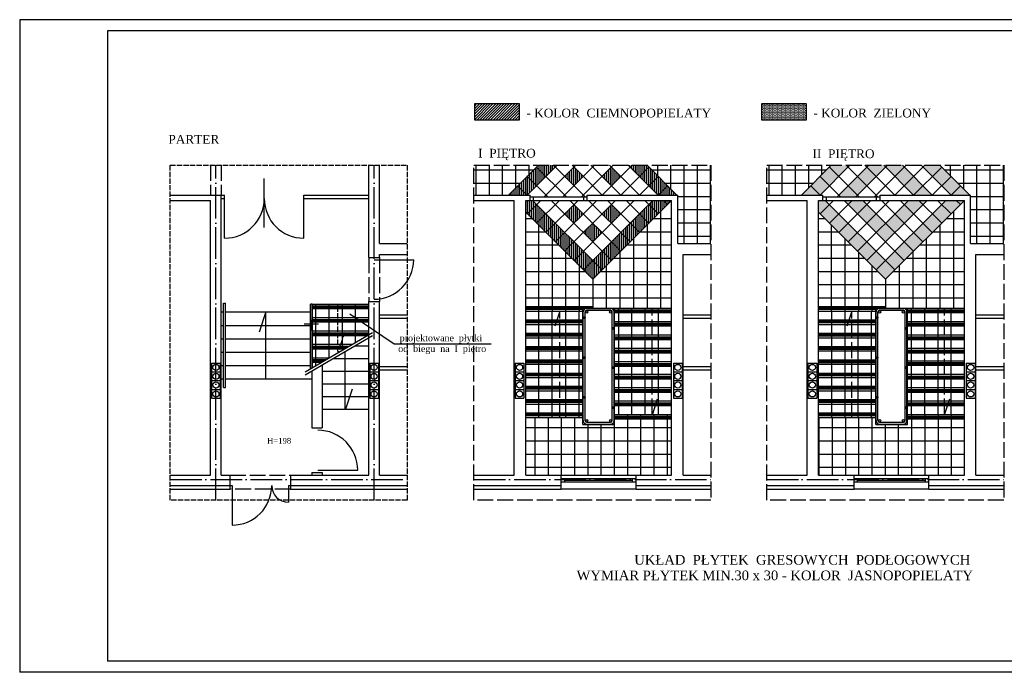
# Model space of a CAD drawing. Extents: x -4334 to 79223, y -1882 to 29514.
# Tile 40 of 60: x 46533 to 48772, y 7252 to 8737. Entities that reach past the tile are written whole.
import ezdxf

# ---------------------------------------------------------------- set-up
doc = ezdxf.new("R2010")
doc.units = 0
doc.header["$MEASUREMENT"] = 0
doc.linetypes.add('ACAD_ISO02W100', pattern=[15, 12, -3])
doc.linetypes.add('ACAD_ISO04W100', pattern=[30.5, 24, -3, 0.5, -3])
for name, color, linetype in [('CIENKIE', 251, 'CONTINUOUS'), ('NAPIS', 251, 'CONTINUOUS'), ('OSIE', 251, 'ACAD_ISO04W100'), ('PRZERYW', 251, 'ACAD_ISO02W100'), ('SCIANY', 251, 'CONTINUOUS'), ('urzadzenia', 251, 'CONTINUOUS'), ('URZĄDZENIA', 251, 'CONTINUOUS')]:
    doc.layers.add(name, color=color, linetype=linetype)
doc.styles.add('NEWROMAN', font='TIMES.TTF')
pattern_1 = [(90, (43072.4554, 20649.722), (-4.375, 9e-16), [])]
pattern_2 = [(0, (-5221.8513, -1229.2988), (1.40625, 2.8125), [0, -2.8125])]

msp = doc.modelspace()

# ---------------------------------------------------------------- hatches: boundary and pattern name
at = {"layer": 'urzadzenia', "ltscale": 3}
h = msp.add_hatch(dxfattribs=at)
h.set_pattern_fill('ANSI31', color=256, scale=35, style=0)
h.set_pattern_definition([(45, (-5221.8513, -1229.299), (-3.09359217, 3.09359217), [])])
h.paths.add_polyline_path([(47668.94, 8508.09), (47668.94, 8545.86), (47567.69, 8545.86), (47567.69, 8508.09)])
h = msp.add_hatch(dxfattribs=at)
h.set_pattern_fill('DOTS', color=256, scale=45, style=0)
h.set_pattern_definition(pattern_2)
h.paths.add_polyline_path([(48321.81, 8508.09), (48321.81, 8545.86), (48220.56, 8545.86), (48220.56, 8508.09)])
h = msp.add_hatch(dxfattribs=at)
h.set_pattern_fill('ANSI31', color=256, scale=35, angle=45, style=0)
h.set_pattern_definition(pattern_1)
h.paths.add_polyline_path([(47693.69, 8325.68), (47683.69, 8325.68), (47683.69, 8298.57), (47687.14, 8295.11), (47708.43, 8316.39), (47699.14, 8325.68)])
h.paths.add_polyline_path([(47708.43, 8316.39), (47687.14, 8295.11), (47708.43, 8273.82), (47729.71, 8295.11)])
h.paths.add_polyline_path([(47708.43, 8273.82), (47729.71, 8252.54), (47751, 8273.82), (47729.71, 8295.11)])
h.paths.add_polyline_path([(47729.71, 8252.54), (47751, 8231.26), (47772.28, 8252.54), (47751, 8273.82)])
h.paths.add_polyline_path([(47772.28, 8252.54), (47751, 8231.26), (47772.28, 8209.97), (47793.56, 8231.26)])
h.paths.add_polyline_path([(47793.56, 8231.26), (47772.28, 8209.97), (47793.56, 8188.69), (47814.85, 8209.97)])
h.paths.add_polyline_path([(47793.56, 8188.69), (47814.85, 8167.4), (47836.13, 8188.69), (47814.85, 8209.97)])
h.paths.add_polyline_path([(47836.13, 8188.69), (47814.85, 8167.4), (47836.13, 8146.12), (47857.42, 8167.4)])
h.paths.add_polyline_path([(47857.42, 8209.97), (47836.13, 8188.69), (47857.42, 8167.4), (47878.7, 8188.69)])
h.paths.add_polyline_path([(47878.7, 8188.69), (47899.98, 8209.97), (47878.7, 8231.26), (47857.42, 8209.97)])
h.paths.add_polyline_path([(47878.7, 8231.26), (47899.98, 8209.97), (47921.27, 8231.26), (47899.98, 8252.54)])
h.paths.add_polyline_path([(47942.55, 8252.54), (47921.27, 8273.82), (47899.98, 8252.54), (47921.27, 8231.26)])
h.paths.add_polyline_path([(47921.27, 8273.82), (47942.55, 8252.54), (47963.83, 8273.82), (47942.55, 8295.11)])
h.paths.add_polyline_path([(47942.55, 8295.11), (47963.83, 8273.82), (47985.12, 8295.11), (47963.83, 8316.39)])
h.paths.add_polyline_path([(47985.12, 8295.11), (48006.4, 8316.39), (47997.12, 8325.68), (47973.12, 8325.68), (47963.83, 8316.39)])
h.paths.add_polyline_path([(48015.69, 8325.68), (47997.12, 8325.68), (48006.4, 8316.39)])
h.paths.add_polyline_path([(48027.69, 8337.68), (48006.4, 8358.96), (47985.12, 8337.68)])
h.paths.add_polyline_path([(48006.4, 8358.96), (47985.12, 8380.24), (47963.83, 8358.96), (47985.12, 8337.68)])
h.paths.add_polyline_path([(47985.12, 8380.24), (47963.83, 8401.53), (47942.55, 8380.24), (47963.83, 8358.96)])
h.paths.add_polyline_path([(47963.83, 8401.53), (47959.63, 8405.73), (47925.47, 8405.73), (47921.27, 8401.53), (47942.55, 8380.24)])
h.paths.add_polyline_path([(47917.06, 8405.73), (47921.27, 8401.53), (47925.47, 8405.73)])
h.paths.add_polyline_path([(47755.2, 8405.73), (47746.79, 8405.73), (47751, 8401.53)])
h.paths.add_polyline_path([(47712.63, 8405.73), (47708.43, 8401.53), (47729.71, 8380.24), (47751, 8401.53), (47746.79, 8405.73)])
h.paths.add_polyline_path([(47708.43, 8401.53), (47687.14, 8380.24), (47708.43, 8358.96), (47729.71, 8380.24)])
h.paths.add_polyline_path([(47665.86, 8358.96), (47687.14, 8337.68), (47708.43, 8358.96), (47687.14, 8380.24)])
h.paths.add_polyline_path([(47665.86, 8358.96), (47644.58, 8337.68), (47687.14, 8337.68)])
h = msp.add_hatch(dxfattribs=at)
h.set_pattern_fill('ANSI31', color=256, scale=35, angle=45, style=0)
h.set_pattern_definition(pattern_1)
h.paths.add_polyline_path([(47857.42, 8252.54), (47836.13, 8273.82), (47814.85, 8252.54), (47836.13, 8231.26)])
h.paths.add_polyline_path([(47793.56, 8316.39), (47772.28, 8295.11), (47793.56, 8273.82), (47814.85, 8295.11)])
h.paths.add_polyline_path([(47899.98, 8295.11), (47878.7, 8316.39), (47857.42, 8295.11), (47878.7, 8273.82)])
h.paths.add_polyline_path([(47857.42, 8380.24), (47878.7, 8358.96), (47899.98, 8380.24), (47878.7, 8401.53)])
h.paths.add_polyline_path([(47772.28, 8380.24), (47793.56, 8358.96), (47814.85, 8380.24), (47793.56, 8401.53)])
h = msp.add_hatch(dxfattribs=at)
h.set_pattern_fill('DOTS', color=256, scale=45, style=0)
h.set_pattern_definition(pattern_2)
h.paths.add_polyline_path([(48378.75, 8405.73), (48374.55, 8401.53), (48395.83, 8380.24), (48417.11, 8401.53), (48412.91, 8405.73)])
h.paths.add_polyline_path([(48374.55, 8401.53), (48353.26, 8380.24), (48374.55, 8358.96), (48395.83, 8380.24)])
h.paths.add_polyline_path([(48353.26, 8380.24), (48331.98, 8358.96), (48353.26, 8337.68), (48374.55, 8358.96)])
h.paths.add_polyline_path([(48353.26, 8337.68), (48331.98, 8358.96), (48310.69, 8337.68)])
h.paths.add_polyline_path([(48374.55, 8316.39), (48365.26, 8325.68), (48359.81, 8325.68), (48349.81, 8325.68), (48349.81, 8298.57), (48353.26, 8295.11)])
h.paths.add_polyline_path([(48374.55, 8273.82), (48395.83, 8295.11), (48374.55, 8316.39), (48353.26, 8295.11)])
h.paths.add_polyline_path([(48395.83, 8295.11), (48374.55, 8273.82), (48395.83, 8252.54), (48417.11, 8273.82)])
h.paths.add_polyline_path([(48417.11, 8273.82), (48395.83, 8252.54), (48417.11, 8231.26), (48438.4, 8252.54)])
h.paths.add_polyline_path([(48438.4, 8209.97), (48459.68, 8231.26), (48438.4, 8252.54), (48417.11, 8231.26)])
h.paths.add_polyline_path([(48480.97, 8209.97), (48459.68, 8231.26), (48438.4, 8209.97), (48459.68, 8188.69)])
h.paths.add_polyline_path([(48459.68, 8188.69), (48480.97, 8167.4), (48502.25, 8188.69), (48480.97, 8209.97)])
h.paths.add_polyline_path([(48480.97, 8167.4), (48502.25, 8146.12), (48523.53, 8167.4), (48502.25, 8188.69)])
h.paths.add_polyline_path([(48523.53, 8167.4), (48544.82, 8188.69), (48523.53, 8209.97), (48502.25, 8188.69)])
h.paths.add_polyline_path([(48523.53, 8209.97), (48544.82, 8188.69), (48566.1, 8209.97), (48544.82, 8231.26)])
h.paths.add_polyline_path([(48566.1, 8252.54), (48544.82, 8231.26), (48566.1, 8209.97), (48587.39, 8231.26)])
h.paths.add_polyline_path([(48608.67, 8252.54), (48587.39, 8273.82), (48566.1, 8252.54), (48587.39, 8231.26)])
h.paths.add_polyline_path([(48629.95, 8273.82), (48608.67, 8295.11), (48587.39, 8273.82), (48608.67, 8252.54)])
h.paths.add_polyline_path([(48651.24, 8295.11), (48629.95, 8316.39), (48608.67, 8295.11), (48629.95, 8273.82)])
h.paths.add_polyline_path([(48639.24, 8325.68), (48629.95, 8316.39), (48651.24, 8295.11), (48672.52, 8316.39), (48663.24, 8325.68)])
h.paths.add_polyline_path([(48681.81, 8325.68), (48663.24, 8325.68), (48672.52, 8316.39)])
h.paths.add_polyline_path([(48693.81, 8337.68), (48672.52, 8358.96), (48651.24, 8337.68)])
h.paths.add_polyline_path([(48672.52, 8358.96), (48651.24, 8380.24), (48629.95, 8358.96), (48651.24, 8337.68)])
h.paths.add_polyline_path([(48629.95, 8401.53), (48608.67, 8380.24), (48629.95, 8358.96), (48651.24, 8380.24)])
h.paths.add_polyline_path([(48591.59, 8405.73), (48587.39, 8401.53), (48608.67, 8380.24), (48629.95, 8401.53), (48625.75, 8405.73)])
h.paths.add_polyline_path([(48502.25, 8401.53), (48498.04, 8405.73), (48463.89, 8405.73), (48459.68, 8401.53), (48480.97, 8380.24)])
h.paths.add_polyline_path([(48459.68, 8401.53), (48438.4, 8380.24), (48459.68, 8358.96), (48480.97, 8380.24)])
h.paths.add_polyline_path([(48438.4, 8380.24), (48417.11, 8358.96), (48438.4, 8337.68), (48459.68, 8358.96)])
h.paths.add_polyline_path([(48417.11, 8358.96), (48395.83, 8337.68), (48399.83, 8333.68), (48434.4, 8333.68), (48438.4, 8337.68)])
h.paths.add_polyline_path([(48407.83, 8325.68), (48417.11, 8316.39), (48426.4, 8325.68)])
h.paths.add_polyline_path([(48438.4, 8295.11), (48459.68, 8316.39), (48450.4, 8325.68), (48426.4, 8325.68), (48417.11, 8316.39)])
h.paths.add_polyline_path([(48480.97, 8295.11), (48459.68, 8316.39), (48438.4, 8295.11), (48459.68, 8273.82)])
h.paths.add_polyline_path([(48480.97, 8295.11), (48459.68, 8273.82), (48480.97, 8252.54), (48502.25, 8273.82)])
h.paths.add_polyline_path([(48480.97, 8252.54), (48502.25, 8231.26), (48523.53, 8252.54), (48502.25, 8273.82)])
h.paths.add_polyline_path([(48544.82, 8273.82), (48523.53, 8295.11), (48502.25, 8273.82), (48523.53, 8252.54)])
h.paths.add_polyline_path([(48566.1, 8295.11), (48544.82, 8316.39), (48523.53, 8295.11), (48544.82, 8273.82)])
h.paths.add_polyline_path([(48566.1, 8295.11), (48587.39, 8316.39), (48578.1, 8325.68), (48554.1, 8325.68), (48544.82, 8316.39)])
h.paths.add_polyline_path([(48596.67, 8325.68), (48578.1, 8325.68), (48587.39, 8316.39)])
h.paths.add_polyline_path([(48608.67, 8337.68), (48587.39, 8358.96), (48566.1, 8337.68)])
h.paths.add_polyline_path([(48587.39, 8358.96), (48566.1, 8380.24), (48544.82, 8358.96), (48566.1, 8337.68)])
h.paths.add_polyline_path([(48544.82, 8401.53), (48523.53, 8380.24), (48544.82, 8358.96), (48566.1, 8380.24)])
h.paths.add_polyline_path([(48506.46, 8405.73), (48502.25, 8401.53), (48523.53, 8380.24), (48544.82, 8401.53), (48540.61, 8405.73)])

# ---------------------------------------------------------------- linework, layer by layer
at = {"layer": 'CIENKIE', "ltscale": 3}
for p, q in [((46532.56, 8736.76), (46532.56, 7251.76)), ((49757.36, 8736.76), (46532.56, 8736.76)), ((46732.56, 8711.76), (46732.56, 7276.76)), ((49732.36, 8711.76), (46732.56, 8711.76)), ((47088.84, 8264.21), (47088.84, 8375.55)), ((46990.84, 8337.68), (46998.84, 8337.68)), ((47178.84, 8337.68), (47326.84, 8337.68)), ((47693.69, 8333.68), (47823.69, 8333.68)), ((48359.81, 8333.68), (48489.81, 8333.68)), ((46990.84, 8329.68), (46998.84, 8329.68)), ((47178.84, 8329.68), (47326.84, 8329.68)), ((47693.69, 8325.68), (47823.69, 8325.68)), ((48359.81, 8325.68), (48489.81, 8325.68)), ((47338.84, 8190.68), (47428.84, 8190.68)), ((46995.84, 8091.68), (47000.84, 8091.68)), ((47198.04, 8089.68), (47193.84, 8089.68)), ((47198.84, 8089.68), (47326.84, 8089.68)), ((46990.84, 8071.68), (46995.84, 8071.68)), ((47092.37, 8071.68), (47077.24, 8026.09)), ((47092.37, 7919.68), (47092.37, 8071.68)), ((47384.67, 7998.3), (47283.38, 8066.37)), ((47683.69, 8073.68), (47813.69, 8073.68)), ((47813.69, 8080.68), (48015.69, 8080.68)), ((47822.69, 8079.88), (47876.69, 8079.88)), ((47822.69, 8075.68), (47876.69, 8075.68)), ((48349.81, 8073.68), (48479.81, 8073.68)), ((48479.81, 8080.68), (48681.81, 8080.68)), ((48488.81, 8079.88), (48542.81, 8079.88)), ((48488.81, 8075.68), (48542.81, 8075.68)), ((46990.84, 8041.28), (46995.84, 8041.28)), ((47198.84, 8059.18), (47326.84, 8059.18)), ((47683.69, 8043.43), (47813.69, 8043.43)), ((47885.69, 8050.18), (48015.69, 8050.18)), ((48349.81, 8043.43), (48479.81, 8043.43)), ((48551.81, 8050.18), (48681.81, 8050.18)), ((47182.32, 7935.26), (47334.9, 8024.68)), ((47198.84, 8028.68), (47326.84, 8028.68)), ((47885.69, 8019.68), (48015.69, 8019.68)), ((48551.81, 8019.68), (48681.81, 8019.68)), ((46990.84, 8010.88), (46995.84, 8010.88)), ((47182.32, 7928.38), (47334.9, 8017.8)), ((47198.84, 7998.18), (47289.67, 7998.18)), ((47604.72, 7998.3), (47384.67, 7998.3)), ((47683.69, 8013.18), (47813.69, 8013.18)), ((48349.81, 8013.18), (48479.81, 8013.18)), ((46990.84, 7980.48), (46995.84, 7980.48)), ((47272.7, 7850.68), (47272.7, 7981.35)), ((47683.69, 7982.93), (47813.69, 7982.93)), ((47885.69, 7989.18), (48015.69, 7989.18)), ((48349.81, 7982.93), (48479.81, 7982.93)), ((48551.81, 7989.18), (48681.81, 7989.18)), ((47198.84, 7967.68), (47237.63, 7967.68)), ((47683.69, 7952.68), (47813.69, 7952.68)), ((47885.69, 7958.68), (48015.69, 7958.68)), ((48349.81, 7952.68), (48479.81, 7952.68)), ((48551.81, 7960.68), (48681.81, 7960.68)), ((46990.84, 7950.08), (46995.84, 7950.08)), ((47885.69, 7930.18), (48015.69, 7930.18)), ((48551.81, 7930.18), (48681.81, 7930.18)), ((46990.84, 7919.68), (46995.84, 7919.68)), ((47683.69, 7922.43), (47813.69, 7922.43)), ((48349.81, 7922.43), (48479.81, 7922.43)), ((46995.84, 7899.68), (47000.84, 7899.68)), ((47288.98, 7896.26), (47273.84, 7850.68)), ((47683.69, 7892.18), (47813.69, 7892.18)), ((47885.69, 7899.68), (48015.69, 7899.68)), ((48349.81, 7892.18), (48479.81, 7892.18)), ((48551.81, 7899.68), (48681.81, 7899.68)), ((47683.69, 7861.93), (47813.69, 7861.93)), ((47885.69, 7869.18), (48015.69, 7869.18)), ((48349.81, 7861.93), (48479.81, 7861.93)), ((48551.81, 7869.18), (48681.81, 7869.18)), ((47683.69, 7831.68), (47813.69, 7831.68)), ((47822.69, 7820.68), (47876.69, 7820.68)), ((47885.69, 7838.68), (48015.69, 7838.68)), ((48349.81, 7831.68), (48479.81, 7831.68)), ((48488.81, 7820.68), (48542.81, 7820.68)), ((48551.81, 7838.68), (48681.81, 7838.68)), ((47822.69, 7816.48), (47876.69, 7816.48)), ((48488.81, 7816.48), (48542.81, 7816.48)), ((47210.65, 7711.68), (47301.65, 7711.68)), ((47764.69, 7700.68), (47934.69, 7700.68)), ((47764.69, 7692.81), (47934.69, 7692.81)), ((47764.69, 7684.81), (47934.69, 7684.81)), ((47772.69, 7684.81), (47772.69, 7692.81)), ((47772.69, 7688.81), (47926.69, 7688.81)), ((47926.69, 7684.81), (47926.69, 7692.81)), ((48430.81, 7700.68), (48600.81, 7700.68)), ((48430.81, 7692.81), (48600.81, 7692.81)), ((48430.81, 7684.81), (48600.81, 7684.81)), ((48438.81, 7684.81), (48438.81, 7692.81)), ((48438.81, 7688.81), (48592.81, 7688.81)), ((48592.81, 7684.81), (48592.81, 7692.81)), ((46874.97, 7676.68), (47015.84, 7676.68)), ((47015.84, 7676.68), (47015.84, 7586.68)), ((47143.84, 7676.68), (47143.84, 7638.68)), ((47143.84, 7676.68), (47414.16, 7676.68)), ((47565.81, 7676.68), (47764.69, 7676.68)), ((47934.69, 7668.68), (47764.69, 7668.68)), ((47934.69, 7676.68), (48105.01, 7676.68)), ((48231.93, 7676.68), (48430.81, 7676.68)), ((48600.81, 7668.68), (48430.81, 7668.68)), ((48600.81, 7676.68), (48771.13, 7676.68)), ((49732.36, 7276.76), (46732.56, 7276.76)), ((49757.36, 7251.76), (46532.56, 7251.76))]:
    msp.add_line(p, q, dxfattribs=at)
at = {"layer": 'CIENKIE'}
for p, q in [((46998.84, 8239.68), (46998.84, 8337.68)), ((47178.84, 8239.68), (47178.84, 8337.68)), ((47701.69, 8325.68), (47701.69, 8333.68)), ((47815.69, 8325.68), (47815.69, 8333.68)), ((48367.81, 8325.68), (48367.81, 8333.68)), ((48481.81, 8325.68), (48481.81, 8333.68)), ((46995.84, 7899.68), (46995.84, 8091.68)), ((47000.84, 7899.68), (47000.84, 8091.68)), ((47193.84, 7942.01), (47193.84, 8089.68)), ((47198.04, 7944.47), (47198.04, 8089.68)), ((47814.49, 7824.68), (47814.49, 8071.68)), ((47818.69, 7824.68), (47818.69, 8071.68)), ((47880.69, 7853.68), (47880.69, 8071.68)), ((47884.89, 7853.68), (47884.89, 8071.68)), ((48480.61, 7824.68), (48480.61, 8071.68)), ((48484.81, 7824.68), (48484.81, 8071.68)), ((48546.81, 7824.68), (48546.81, 8071.68)), ((48551.01, 7824.68), (48551.01, 8080.68)), ((47880.69, 7824.68), (47880.69, 7853.68)), ((47884.89, 7824.68), (47884.89, 7853.68))]:
    msp.add_line(p, q, dxfattribs=at)
for points in [[(47668.94, 8508.09), (47567.69, 8508.09), (47567.69, 8545.86), (47668.94, 8545.86)], [(48321.81, 8508.09), (48220.56, 8508.09), (48220.56, 8545.86), (48321.81, 8545.86)]]:
    msp.add_lwpolyline(points, close=True, dxfattribs=at)
for centre in [(46978.84, 7945.38), (47338.84, 7945.38), (47669.69, 7945.38), (48029.69, 7945.38), (48335.81, 7945.38), (48695.81, 7945.38), (46978.84, 7925.38), (47338.84, 7925.38), (47669.69, 7925.38), (48029.69, 7925.38), (48335.81, 7925.38), (48695.81, 7925.38), (46978.84, 7905.38), (47338.84, 7905.38), (47669.69, 7905.38), (48029.69, 7905.38), (48335.81, 7905.38), (48695.81, 7905.38), (46978.84, 7885.38), (47338.84, 7885.38), (47669.69, 7885.38), (48029.69, 7885.38), (48335.81, 7885.38), (48695.81, 7885.38)]:
    msp.add_circle(centre, 7, dxfattribs=at)
at = {"layer": 'CIENKIE', "ltscale": 3}
for centre, radius, start, end in [((46998.84, 8329.68), 90, 270, 0), ((47178.84, 8329.68), 90, 180, 270), ((47338.84, 8190.68), 90, 270, 0), ((47822.69, 8071.68), 8.2, 90, 180), ((47822.69, 8071.68), 4, 90, 180), ((47876.69, 8071.68), 8.2, 0, 90), ((47876.69, 8071.68), 4, 0, 90), ((48488.81, 8071.68), 8.2, 90, 180), ((48488.81, 8071.68), 4, 90, 180), ((48542.81, 8071.68), 8.2, 0, 90), ((48542.81, 8071.68), 4, 0, 90), ((47822.69, 7824.68), 8.2, 180, 270), ((47822.69, 7824.68), 4, 180, 270), ((47876.69, 7824.68), 4, 270, 0), ((47876.69, 7824.68), 8.2, 270, 0), ((48488.81, 7824.68), 8.2, 180, 270), ((48488.81, 7824.68), 4, 180, 270), ((48542.81, 7824.68), 4, 270, 0), ((48542.81, 7824.68), 8.2, 270, 0), ((47210.65, 7711.68), 91, 0, 90), ((47015.84, 7676.68), 90, 270, 0), ((47143.84, 7676.68), 38, 180, 270)]:
    msp.add_arc(centre, radius, start, end, dxfattribs=at)
at = {"layer": 'OSIE', "ltscale": 3}
for p, q in [((46978.84, 7643.55), (46978.84, 8405.73)), ((47338.84, 7643.55), (47338.84, 8405.73)), ((47212.64, 8043.68), (47179.62, 8043.68)), ((46874.97, 7690.68), (47414.16, 7690.68)), ((47565.81, 7690.68), (48105.01, 7690.68)), ((48231.93, 7690.68), (48771.13, 7690.68))]:
    msp.add_line(p, q, dxfattribs=at)
at = {"layer": 'OSIE'}
msp.add_line((47195.96, 8053.5), (47195.96, 8029.67), dxfattribs=at)
at = {"layer": 'PRZERYW', "ltscale": 3}
for p, q in [((46966.84, 8405.73), (46966.84, 8337.68)), ((46990.84, 8405.73), (46990.84, 8337.68)), ((47326.84, 8195.68), (47326.84, 8095.68)), ((47350.84, 8195.68), (47350.84, 8095.68)), ((47761.3, 8073.68), (47749.56, 8038.35)), ((47761.3, 7831.68), (47761.3, 8073.68)), ((47971.57, 7838.68), (47971.57, 8080.68)), ((48425.45, 8073.68), (48413.94, 8039.01)), ((48425.45, 7831.68), (48425.45, 8073.68)), ((48636.39, 7838.68), (48636.39, 8080.68)), ((47983.08, 7873.35), (47971.57, 7838.68)), ((48647.91, 7873.35), (48636.39, 7838.68)), ((47010.84, 7700.68), (47148.84, 7700.68)), ((47148.84, 7668.68), (47010.84, 7668.68))]:
    msp.add_line(p, q, dxfattribs=at)
at = {"layer": 'PRZERYW'}
for p, q in [((47256.24, 7981.86), (47256.24, 8089.68)), ((47271.38, 8025.11), (47256.24, 7979.53))]:
    msp.add_line(p, q, dxfattribs=at)
msp.add_lwpolyline([(46874.97, 8405.73), (47414.16, 8405.73), (47414.16, 7643.55), (46874.97, 7643.55)], close=True, dxfattribs=at)
at = {"layer": 'PRZERYW', "ltscale": 3}
for points in [[(47565.81, 8405.73), (48105.01, 8405.73), (48105.01, 7643.55), (47565.81, 7643.55)], [(48231.93, 8405.73), (48771.13, 8405.73), (48771.13, 7643.55), (48231.93, 7643.55)]]:
    msp.add_lwpolyline(points, close=True, dxfattribs=at)
for centre in [(47195.96, 8043.68), (47816.59, 8058.68), (48482.71, 8058.68), (47882.8, 8034.68), (48548.92, 8034.68), (47816.59, 7967.93), (48482.71, 7967.93), (47882.8, 7945.18), (48548.92, 7945.18), (47816.59, 7877.18), (48482.71, 7877.18), (47882.8, 7853.68), (48548.92, 7853.68)]:
    msp.add_circle(centre, 2, dxfattribs=at)
at = {"layer": 'SCIANY'}
for p, q in [((47326.84, 8195.68), (47326.84, 8405.73)), ((47350.84, 8227.68), (47350.84, 8405.73)), ((46990.84, 7700.68), (46990.84, 8337.68)), ((47693.69, 8325.68), (47693.69, 8337.68)), ((47823.69, 8325.68), (47823.69, 8337.68)), ((48029.69, 8227.68), (48029.69, 8337.68)), ((48359.81, 8325.68), (48359.81, 8337.68)), ((48489.81, 8325.68), (48489.81, 8337.68)), ((48695.81, 8227.68), (48695.81, 8337.68)), ((46966.84, 7700.68), (46966.84, 8325.68)), ((47657.69, 7700.68), (47657.69, 8325.68)), ((47683.69, 7700.68), (47683.69, 8325.68)), ((48015.69, 7700.68), (48015.69, 8325.68)), ((48323.81, 7700.68), (48323.81, 8325.68)), ((48349.81, 7700.68), (48349.81, 8325.68)), ((48681.81, 7700.68), (48681.81, 8325.68)), ((47350.84, 8195.68), (47350.84, 8202.68)), ((48041.69, 7700.68), (48041.69, 8202.68)), ((48707.81, 7700.68), (48707.81, 8202.68)), ((47326.84, 7700.68), (47326.84, 8095.68)), ((47350.84, 7700.68), (47350.84, 8095.68))]:
    msp.add_line(p, q, dxfattribs=at)
at = {"layer": 'SCIANY', "ltscale": 3}
for p, q in [((46874.97, 8337.68), (46990.84, 8337.68)), ((47565.81, 8337.68), (47693.69, 8337.68)), ((47823.69, 8337.68), (48029.69, 8337.68)), ((48231.93, 8337.68), (48359.81, 8337.68)), ((48489.81, 8337.68), (48695.81, 8337.68)), ((46874.97, 8325.68), (46966.84, 8325.68)), ((47565.81, 8325.68), (47657.69, 8325.68)), ((47683.69, 8325.68), (47693.69, 8325.68)), ((47823.69, 8325.68), (48015.69, 8325.68)), ((48231.93, 8325.68), (48323.81, 8325.68)), ((48349.81, 8325.68), (48359.81, 8325.68)), ((48489.81, 8325.68), (48681.81, 8325.68)), ((47350.84, 8227.68), (47414.16, 8227.68)), ((48029.69, 8227.68), (48105.01, 8227.68)), ((48695.81, 8227.68), (48771.13, 8227.68)), ((47350.84, 8202.68), (47414.16, 8202.68)), ((48041.69, 8202.68), (48105.01, 8202.68)), ((48707.81, 8202.68), (48771.13, 8202.68)), ((47326.84, 8195.68), (47350.84, 8195.68)), ((47326.84, 8095.68), (47350.84, 8095.68)), ((47350.84, 8065.18), (47414.16, 8065.18)), ((48041.69, 8065.18), (48105.01, 8065.18)), ((48707.81, 8065.18), (48771.13, 8065.18)), ((47350.84, 8057.68), (47414.16, 8057.68)), ((48041.69, 8057.68), (48105.01, 8057.68)), ((48707.81, 8057.68), (48771.13, 8057.68)), ((47196.84, 7936.89), (47196.84, 7807.68)), ((47220.84, 7950.96), (47220.84, 7807.68)), ((47350.84, 7947.68), (47414.16, 7947.68)), ((47350.84, 7940.18), (47414.16, 7940.18)), ((48041.69, 7947.68), (48105.01, 7947.68)), ((48041.69, 7940.18), (48105.01, 7940.18)), ((48707.81, 7947.68), (48771.13, 7947.68)), ((48707.81, 7940.18), (48771.13, 7940.18)), ((47196.84, 7807.68), (47220.84, 7807.68)), ((47196.84, 7706.68), (47196.84, 7700.68)), ((47196.84, 7706.68), (47220.84, 7706.68)), ((47220.84, 7706.68), (47220.84, 7700.68)), ((46874.97, 7700.68), (46966.84, 7700.68)), ((46990.84, 7700.68), (47010.84, 7700.68)), ((47010.84, 7700.68), (47010.84, 7668.68)), ((47148.84, 7700.68), (47148.84, 7668.68)), ((47148.84, 7700.68), (47326.84, 7700.68)), ((47350.84, 7700.68), (47414.16, 7700.68)), ((47565.81, 7700.68), (47657.69, 7700.68)), ((47683.69, 7700.68), (47764.69, 7700.68)), ((47764.69, 7668.68), (47764.69, 7700.68)), ((47934.69, 7668.68), (47934.69, 7700.68)), ((47934.69, 7700.68), (48015.69, 7700.68)), ((48041.69, 7700.68), (48105.01, 7700.68)), ((48231.93, 7700.68), (48323.81, 7700.68)), ((48349.81, 7700.68), (48430.81, 7700.68)), ((48430.81, 7668.68), (48430.81, 7700.68)), ((48600.81, 7700.68), (48681.81, 7700.68)), ((48600.81, 7668.68), (48600.81, 7700.68)), ((48707.81, 7700.68), (48771.13, 7700.68)), ((46874.97, 7668.68), (47010.84, 7668.68)), ((47148.84, 7668.68), (47414.16, 7668.68)), ((47565.81, 7668.68), (47764.69, 7668.68)), ((47934.69, 7668.68), (48105.01, 7668.68)), ((48231.93, 7668.68), (48430.81, 7668.68)), ((48600.81, 7668.68), (48771.13, 7668.68))]:
    msp.add_line(p, q, dxfattribs=at)
for centre in [(47822.69, 8071.68), (47876.69, 8071.68), (48488.81, 8071.68), (48542.81, 8071.68), (47822.69, 7824.68), (47876.69, 7824.68), (48488.81, 7824.68), (48542.81, 7824.68)]:
    msp.add_circle(centre, 2.5, dxfattribs=at)
at = {"layer": 'urzadzenia', "ltscale": 3}
for p, q in [((47570.24, 8405.73), (47570.24, 8337.68)), ((47600.34, 8405.73), (47600.34, 8337.68)), ((47630.44, 8405.73), (47630.44, 8337.68)), ((47644.58, 8337.68), (47712.63, 8405.73)), ((47660.54, 8405.73), (47660.54, 8353.64)), ((47687.14, 8337.68), (47755.2, 8405.73)), ((47690.64, 8405.73), (47690.64, 8383.74)), ((47776.28, 8333.68), (47708.43, 8401.53)), ((47725.71, 8333.68), (47797.77, 8405.73)), ((47818.85, 8333.68), (47746.79, 8405.73)), ((47768.28, 8333.68), (47840.34, 8405.73)), ((47857.42, 8337.68), (47789.36, 8405.73)), ((47810.85, 8333.68), (47882.91, 8405.73)), ((47899.98, 8337.68), (47831.92, 8405.73)), ((47857.42, 8337.68), (47925.47, 8405.73)), ((47942.55, 8337.68), (47874.49, 8405.73)), ((47899.98, 8337.68), (47963.83, 8401.53)), ((47985.12, 8337.68), (47917.06, 8405.73)), ((48027.69, 8337.68), (47959.63, 8405.73)), ((47983.19, 8405.73), (47983.19, 8382.18)), ((48013.29, 8405.73), (48013.29, 8352.08)), ((48043.39, 8405.73), (48043.39, 8227.68)), ((48073.49, 8405.73), (48073.49, 8227.68)), ((48103.59, 8405.73), (48103.59, 8227.68)), ((48236.36, 8405.73), (48236.36, 8337.68)), ((48266.46, 8405.73), (48266.46, 8337.68)), ((48296.56, 8405.73), (48296.56, 8337.68)), ((48310.69, 8337.68), (48378.75, 8405.73)), ((48326.66, 8405.73), (48326.66, 8353.64)), ((48353.26, 8337.68), (48421.32, 8405.73)), ((48356.76, 8405.73), (48356.76, 8383.74)), ((48442.4, 8333.68), (48374.55, 8401.53)), ((48391.83, 8333.68), (48463.89, 8405.73)), ((48484.97, 8333.68), (48412.91, 8405.73)), ((48434.4, 8333.68), (48506.46, 8405.73)), ((48523.53, 8337.68), (48455.48, 8405.73)), ((48476.97, 8333.68), (48549.02, 8405.73)), ((48566.1, 8337.68), (48498.04, 8405.73)), ((48523.53, 8337.68), (48591.59, 8405.73)), ((48608.67, 8337.68), (48540.61, 8405.73)), ((48566.1, 8337.68), (48629.95, 8401.53)), ((48651.24, 8337.68), (48583.18, 8405.73)), ((48693.81, 8337.68), (48625.75, 8405.73)), ((48649.31, 8405.73), (48649.31, 8382.18)), ((48679.41, 8405.73), (48679.41, 8352.08)), ((48709.51, 8405.73), (48709.51, 8227.68)), ((48739.61, 8405.73), (48739.61, 8227.68)), ((48769.71, 8405.73), (48769.71, 8227.68)), ((47700.93, 8394.03), (47565.81, 8394.03)), ((47733.71, 8333.68), (47687.14, 8380.24)), ((47942.55, 8337.68), (47985.12, 8380.24)), ((48105.01, 8394.03), (47971.34, 8394.03)), ((48367.04, 8394.03), (48231.93, 8394.03)), ((48399.83, 8333.68), (48353.26, 8380.24)), ((48608.67, 8337.68), (48651.24, 8380.24)), ((48771.13, 8394.03), (48637.46, 8394.03)), ((47670.83, 8363.93), (47565.81, 8363.93)), ((47687.14, 8337.68), (47665.86, 8358.96)), ((47985.12, 8337.68), (48006.4, 8358.96)), ((48105.01, 8363.93), (48001.44, 8363.93)), ((48336.94, 8363.93), (48231.93, 8363.93)), ((48353.26, 8337.68), (48331.98, 8358.96)), ((48651.24, 8337.68), (48672.52, 8358.96)), ((48771.13, 8363.93), (48667.56, 8363.93)), ((48105.01, 8333.83), (48029.69, 8333.83)), ((48771.13, 8333.83), (48695.81, 8333.83)), ((47687.14, 8295.11), (47717.71, 8325.68)), ((47857.42, 8167.4), (47699.14, 8325.68)), ((47708.43, 8273.82), (47760.28, 8325.68)), ((47729.71, 8252.54), (47802.85, 8325.68)), ((47878.7, 8188.69), (47741.71, 8325.68)), ((47751, 8231.26), (47845.42, 8325.68)), ((47772.28, 8209.97), (47887.98, 8325.68)), ((47899.98, 8209.97), (47784.28, 8325.68)), ((47793.56, 8188.69), (47930.55, 8325.68)), ((47814.85, 8167.4), (47973.12, 8325.68)), ((47921.27, 8231.26), (47826.85, 8325.68)), ((47836.13, 8146.12), (48015.69, 8325.68)), ((47942.55, 8252.54), (47869.42, 8325.68)), ((47963.83, 8273.82), (47911.98, 8325.68)), ((47985.12, 8295.11), (47954.55, 8325.68)), ((48006.4, 8316.39), (47997.12, 8325.68)), ((48353.26, 8295.11), (48383.83, 8325.68)), ((48523.53, 8167.4), (48365.26, 8325.68)), ((48374.55, 8273.82), (48426.4, 8325.68)), ((48395.83, 8252.54), (48468.97, 8325.68)), ((48544.82, 8188.69), (48407.83, 8325.68)), ((48417.11, 8231.26), (48511.53, 8325.68)), ((48438.4, 8209.97), (48554.1, 8325.68)), ((48566.1, 8209.97), (48450.4, 8325.68)), ((48459.68, 8188.69), (48596.67, 8325.68)), ((48480.97, 8167.4), (48639.24, 8325.68)), ((48587.39, 8231.26), (48492.97, 8325.68)), ((48502.25, 8146.12), (48681.81, 8325.68)), ((48608.67, 8252.54), (48535.53, 8325.68)), ((48629.95, 8273.82), (48578.1, 8325.68)), ((48651.24, 8295.11), (48620.67, 8325.68)), ((48672.52, 8316.39), (48663.24, 8325.68)), ((47836.13, 8146.12), (47683.69, 8298.57)), ((47990.53, 8300.52), (47990.53, 8080.68)), ((48105.01, 8303.73), (48029.69, 8303.73)), ((48502.25, 8146.12), (48349.81, 8298.57)), ((48656.65, 8300.52), (48656.65, 8080.68)), ((48771.13, 8303.73), (48695.81, 8303.73)), ((47683.69, 8284.38), (47697.88, 8284.38)), ((47712.61, 8269.64), (47712.61, 8073.68)), ((47959.65, 8269.64), (47959.65, 8080.68)), ((47974.39, 8284.38), (48015.69, 8284.38)), ((48105.01, 8273.63), (48029.69, 8273.63)), ((48349.81, 8284.38), (48363.99, 8284.38)), ((48378.73, 8269.64), (48378.73, 8073.68)), ((48625.77, 8269.64), (48625.77, 8080.68)), ((48640.51, 8284.38), (48681.81, 8284.38)), ((48771.13, 8273.63), (48695.81, 8273.63)), ((47683.69, 8254.28), (47727.98, 8254.28)), ((47944.29, 8254.28), (48015.69, 8254.28)), ((48105.01, 8243.53), (48029.69, 8243.53)), ((48349.81, 8254.28), (48394.09, 8254.28)), ((48610.41, 8254.28), (48681.81, 8254.28)), ((48771.13, 8243.53), (48695.81, 8243.53)), ((47683.69, 8224.18), (47758.08, 8224.18)), ((47743.49, 8238.76), (47743.49, 8073.68)), ((47914.19, 8224.18), (48015.69, 8224.18)), ((47928.77, 8238.76), (47928.77, 8080.68)), ((48349.81, 8224.18), (48424.19, 8224.18)), ((48409.61, 8238.76), (48409.61, 8073.68)), ((48580.31, 8224.18), (48681.81, 8224.18)), ((48594.89, 8238.76), (48594.89, 8080.68)), ((47774.37, 8207.88), (47774.37, 8073.68)), ((47897.89, 8207.88), (47897.89, 8080.68)), ((48440.49, 8207.88), (48440.49, 8073.68)), ((48564.01, 8207.88), (48564.01, 8080.68)), ((47683.69, 8194.08), (47788.18, 8194.08)), ((47805.25, 8177), (47805.25, 8073.68)), ((47867.01, 8177), (47867.01, 8080.68)), ((47884.09, 8194.08), (48015.69, 8194.08)), ((48349.81, 8194.08), (48454.29, 8194.08)), ((48471.37, 8177), (48471.37, 8073.68)), ((48533.13, 8177), (48533.13, 8080.68)), ((48550.21, 8194.08), (48681.81, 8194.08)), ((47683.69, 8163.98), (47818.28, 8163.98)), ((47853.99, 8163.98), (48015.69, 8163.98)), ((48349.81, 8163.98), (48484.39, 8163.98)), ((48520.11, 8163.98), (48681.81, 8163.98)), ((47683.69, 8133.88), (48015.69, 8133.88)), ((47836.13, 8146.12), (47836.13, 8080.68)), ((48349.81, 8133.88), (48681.81, 8133.88)), ((48502.25, 8146.12), (48502.25, 8080.68)), ((47683.69, 8103.78), (48015.69, 8103.78)), ((48349.81, 8103.78), (48681.81, 8103.78)), ((47000.84, 8071.68), (47193.84, 8071.68)), ((47198.04, 8071.68), (47198.84, 8071.68)), ((47198.84, 8085.38), (47326.84, 8085.38)), ((47198.84, 8082.38), (47326.84, 8082.38)), ((47198.84, 8079.38), (47326.84, 8079.38)), ((47683.69, 8084.01), (47836.13, 8084.01)), ((47683.69, 8081.01), (47836.13, 8081.01)), ((47683.69, 8078.01), (47813.69, 8078.01)), ((47885.69, 8076.38), (48015.69, 8076.38)), ((47885.69, 8073.38), (48015.69, 8073.38)), ((47885.69, 8070.38), (48015.69, 8070.38)), ((48349.81, 8084.01), (48502.25, 8084.01)), ((48349.81, 8081.01), (48502.25, 8081.01)), ((48349.81, 8078.01), (48479.81, 8078.01)), ((48551.81, 8076.38), (48681.81, 8076.38)), ((48551.81, 8073.38), (48681.81, 8073.38)), ((48551.81, 8070.38), (48681.81, 8070.38)), ((47000.84, 8041.28), (47193.84, 8041.28)), ((47198.04, 8041.28), (47198.84, 8041.28)), ((47198.84, 8054.88), (47326.84, 8054.88)), ((47198.84, 8051.88), (47326.84, 8051.88)), ((47198.84, 8048.88), (47326.84, 8048.88)), ((47683.69, 8053.76), (47813.69, 8053.76)), ((47683.69, 8050.76), (47813.69, 8050.76)), ((47683.69, 8047.76), (47813.69, 8047.76)), ((47885.69, 8045.88), (48015.69, 8045.88)), ((47885.69, 8042.88), (48015.69, 8042.88)), ((48349.81, 8053.76), (48479.81, 8053.76)), ((48349.81, 8050.76), (48479.81, 8050.76)), ((48349.81, 8047.76), (48479.81, 8047.76)), ((48551.81, 8045.88), (48681.81, 8045.88)), ((48551.81, 8042.88), (48681.81, 8042.88)), ((47198.84, 8024.38), (47326.84, 8024.38)), ((47198.84, 8021.38), (47326.84, 8021.38)), ((47683.69, 8023.51), (47813.69, 8023.51)), ((47683.69, 8020.51), (47813.69, 8020.51)), ((47885.69, 8039.88), (48015.69, 8039.88)), ((48349.81, 8023.51), (48479.81, 8023.51)), ((48349.81, 8020.51), (48479.81, 8020.51)), ((48551.81, 8039.88), (48681.81, 8039.88)), ((47000.84, 8010.88), (47193.84, 8010.88)), ((47198.04, 8010.88), (47198.84, 8010.88)), ((47198.84, 8018.38), (47326.84, 8018.38)), ((47683.69, 8017.51), (47813.69, 8017.51)), ((47885.69, 8015.38), (48015.69, 8015.38)), ((47885.69, 8012.38), (48015.69, 8012.38)), ((47885.69, 8009.38), (48015.69, 8009.38)), ((48349.81, 8017.51), (48479.81, 8017.51)), ((48551.81, 8015.38), (48681.81, 8015.38)), ((48551.81, 8012.38), (48681.81, 8012.38)), ((48551.81, 8009.38), (48681.81, 8009.38)), ((47000.84, 7980.48), (47193.84, 7980.48)), ((47198.84, 7993.88), (47282.34, 7993.88)), ((47198.84, 7990.88), (47277.22, 7990.88)), ((47198.84, 7987.88), (47272.1, 7987.88)), ((47295.69, 7994.83), (47326.84, 7994.83)), ((47683.69, 7993.26), (47813.69, 7993.26)), ((47683.69, 7990.26), (47813.69, 7990.26)), ((47683.69, 7987.26), (47813.69, 7987.26)), ((47885.69, 7984.88), (48015.69, 7984.88)), ((47885.69, 7981.88), (48015.69, 7981.88)), ((47885.69, 7978.88), (48015.69, 7978.88)), ((48349.81, 7993.26), (48479.81, 7993.26)), ((48349.81, 7990.26), (48479.81, 7990.26)), ((48349.81, 7987.26), (48479.81, 7987.26)), ((48551.81, 7984.88), (48681.81, 7984.88)), ((48551.81, 7981.88), (48681.81, 7981.88)), ((48551.81, 7978.88), (48681.81, 7978.88)), ((46968.84, 7955.38), (46968.84, 7875.38)), ((46988.84, 7955.38), (46988.84, 7875.38)), ((47198.84, 7963.38), (47230.3, 7963.38)), ((47198.84, 7960.38), (47225.18, 7960.38)), ((47198.84, 7957.38), (47220.06, 7957.38)), ((47246.5, 7966), (47326.84, 7966)), ((47328.84, 7955.38), (47328.84, 7875.38)), ((47348.84, 7955.38), (47348.84, 7875.38)), ((47659.69, 7955.38), (47659.69, 7875.38)), ((47679.69, 7955.38), (47679.69, 7875.38)), ((47683.69, 7963.01), (47813.69, 7963.01)), ((47683.69, 7960.01), (47813.69, 7960.01)), ((47683.69, 7957.01), (47813.69, 7957.01)), ((47885.69, 7954.38), (48015.69, 7954.38)), ((48019.69, 7955.38), (48019.69, 7875.38)), ((48039.69, 7955.38), (48039.69, 7875.38)), ((48325.81, 7955.38), (48325.81, 7875.38)), ((48345.81, 7955.38), (48345.81, 7875.38)), ((48349.81, 7963.01), (48479.81, 7963.01)), ((48349.81, 7960.01), (48479.81, 7960.01)), ((48349.81, 7957.01), (48479.81, 7957.01)), ((48551.81, 7956.38), (48681.81, 7956.38)), ((48551.81, 7953.38), (48681.81, 7953.38)), ((48685.81, 7955.38), (48685.81, 7875.38)), ((48705.81, 7955.38), (48705.81, 7875.38)), ((47000.84, 7950.08), (47193.84, 7950.08)), ((47220.84, 7937.17), (47326.84, 7937.17)), ((47683.69, 7932.76), (47813.69, 7932.76)), ((47683.69, 7929.76), (47813.69, 7929.76)), ((47885.69, 7951.38), (48015.69, 7951.38)), ((47885.69, 7948.38), (48015.69, 7948.38)), ((48349.81, 7932.76), (48479.81, 7932.76)), ((48349.81, 7929.76), (48479.81, 7929.76)), ((48551.81, 7950.38), (48681.81, 7950.38)), ((47000.84, 7919.68), (47196.84, 7919.68)), ((47220.84, 7908.34), (47326.84, 7908.34)), ((47683.69, 7926.76), (47813.69, 7926.76)), ((47885.69, 7925.88), (48015.69, 7925.88)), ((47885.69, 7922.88), (48015.69, 7922.88)), ((47885.69, 7919.88), (48015.69, 7919.88)), ((48349.81, 7926.76), (48479.81, 7926.76)), ((48551.81, 7925.88), (48681.81, 7925.88)), ((48551.81, 7922.88), (48681.81, 7922.88)), ((48551.81, 7919.88), (48681.81, 7919.88)), ((47683.69, 7902.51), (47813.69, 7902.51)), ((47683.69, 7899.51), (47813.69, 7899.51)), ((47683.69, 7896.51), (47813.69, 7896.51)), ((47885.69, 7895.38), (48015.69, 7895.38)), ((47885.69, 7892.38), (48015.69, 7892.38)), ((47885.69, 7889.38), (48015.69, 7889.38)), ((48349.81, 7902.51), (48479.81, 7902.51)), ((48349.81, 7899.51), (48479.81, 7899.51)), ((48349.81, 7896.51), (48479.81, 7896.51)), ((48551.81, 7895.38), (48681.81, 7895.38)), ((48551.81, 7892.38), (48681.81, 7892.38)), ((48551.81, 7889.38), (48681.81, 7889.38)), ((47220.84, 7879.51), (47326.84, 7879.51)), ((47683.69, 7872.26), (47813.69, 7872.26)), ((47683.69, 7869.26), (47813.69, 7869.26)), ((47683.69, 7866.26), (47813.69, 7866.26)), ((47885.69, 7864.88), (48015.69, 7864.88)), ((47885.69, 7861.88), (48015.69, 7861.88)), ((48349.81, 7872.26), (48479.81, 7872.26)), ((48349.81, 7869.26), (48479.81, 7869.26)), ((48349.81, 7866.26), (48479.81, 7866.26)), ((48551.81, 7864.88), (48681.81, 7864.88)), ((48551.81, 7861.88), (48681.81, 7861.88)), ((47220.84, 7850.68), (47326.84, 7850.68)), ((47683.69, 7842.01), (47813.69, 7842.01)), ((47885.69, 7858.88), (48015.69, 7858.88)), ((48349.81, 7842.01), (48479.81, 7842.01)), ((48551.81, 7858.88), (48681.81, 7858.88)), ((47683.69, 7839.01), (47813.69, 7839.01)), ((47683.69, 7836.01), (47813.69, 7836.01)), ((47885.69, 7834.38), (48015.69, 7834.38)), ((47885.69, 7831.38), (48015.69, 7831.38)), ((47885.69, 7828.38), (48015.69, 7828.38)), ((48349.81, 7839.01), (48479.81, 7839.01)), ((48349.81, 7836.01), (48479.81, 7836.01)), ((48350.71, 7831.68), (48350.71, 7700.68)), ((48380.81, 7831.68), (48380.81, 7700.68)), ((48410.91, 7831.68), (48410.91, 7700.68)), ((48441.01, 7831.68), (48441.01, 7700.68)), ((48471.11, 7831.68), (48471.11, 7700.68)), ((48551.81, 7834.38), (48681.81, 7834.38)), ((48551.81, 7831.38), (48681.81, 7831.38)), ((48551.81, 7828.38), (48681.81, 7828.38)), ((48561.41, 7838.68), (48561.41, 7700.68)), ((48591.51, 7838.68), (48591.51, 7700.68)), ((48621.61, 7838.68), (48621.61, 7700.68)), ((48651.71, 7838.68), (48651.71, 7700.68)), ((47683.69, 7808.58), (48015.69, 7808.58)), ((47813.69, 7815.68), (47885.69, 7815.68)), ((48349.81, 7808.58), (48681.81, 7808.58)), ((48479.81, 7815.68), (48551.81, 7815.68)), ((48501.21, 7815.68), (48501.21, 7700.68)), ((48531.31, 7815.68), (48531.31, 7700.68)), ((47683.69, 7778.48), (48015.69, 7778.48)), ((48349.81, 7778.48), (48681.81, 7778.48)), ((47683.69, 7748.38), (48015.69, 7748.38)), ((48349.81, 7748.38), (48681.81, 7748.38)), ((47683.69, 7718.28), (48015.69, 7718.28)), ((48349.81, 7718.28), (48681.81, 7718.28))]:
    msp.add_line(p, q, dxfattribs=at)
at = {"layer": 'urzadzenia'}
for p, q in [((47198.84, 7944.94), (47198.84, 8089.68)), ((47206.44, 7949.4), (47206.44, 8089.68)), ((47236.54, 7967.04), (47236.54, 8089.68)), ((47266.64, 7984.68), (47266.64, 8089.68)), ((47296.74, 8002.32), (47296.74, 8089.68)), ((47713.79, 7831.68), (47713.79, 8073.68)), ((47743.89, 7831.68), (47743.89, 8073.68)), ((47774.77, 7831.68), (47774.77, 8073.68)), ((47805.65, 7831.68), (47805.65, 8073.68)), ((47813.69, 7815.68), (47813.69, 8080.68)), ((47885.69, 7700.68), (47885.69, 8080.68)), ((47895.29, 7838.68), (47895.29, 8080.68)), ((47925.39, 7838.68), (47925.39, 8080.68)), ((47955.49, 7838.68), (47955.49, 8080.68)), ((47985.59, 7838.68), (47985.59, 8080.68)), ((48479.81, 7815.68), (48479.81, 8080.68)), ((48551.81, 7815.68), (48551.81, 8080.68)), ((48561.41, 7838.68), (48561.41, 8080.68)), ((48591.51, 7838.68), (48591.51, 8080.68)), ((48621.61, 7838.68), (48621.61, 8080.68)), ((48651.71, 7838.68), (48651.71, 8080.68)), ((46968.84, 7955.38), (46988.84, 7955.38)), ((47328.84, 7955.38), (47348.84, 7955.38)), ((47659.69, 7955.38), (47679.69, 7955.38)), ((48019.69, 7955.38), (48039.69, 7955.38)), ((48325.81, 7955.38), (48345.81, 7955.38)), ((48685.81, 7955.38), (48705.81, 7955.38)), ((46968.84, 7935.38), (46988.84, 7935.38)), ((47328.84, 7935.38), (47348.84, 7935.38)), ((47659.69, 7935.38), (47679.69, 7935.38)), ((48019.69, 7935.38), (48039.69, 7935.38)), ((48325.81, 7935.38), (48345.81, 7935.38)), ((48685.81, 7935.38), (48705.81, 7935.38)), ((46968.84, 7915.38), (46988.84, 7915.38)), ((47328.84, 7915.38), (47348.84, 7915.38)), ((47659.69, 7915.38), (47679.69, 7915.38)), ((48019.69, 7915.38), (48039.69, 7915.38)), ((48325.81, 7915.38), (48345.81, 7915.38)), ((48685.81, 7915.38), (48705.81, 7915.38)), ((46968.84, 7895.38), (46988.84, 7895.38)), ((47328.84, 7895.38), (47348.84, 7895.38)), ((47659.69, 7895.38), (47679.69, 7895.38)), ((48019.69, 7895.38), (48039.69, 7895.38)), ((48325.81, 7895.38), (48345.81, 7895.38)), ((48685.81, 7895.38), (48705.81, 7895.38)), ((46968.84, 7875.38), (46988.84, 7875.38)), ((47328.84, 7875.38), (47348.84, 7875.38)), ((47659.69, 7875.38), (47679.69, 7875.38)), ((48019.69, 7875.38), (48039.69, 7875.38)), ((48325.81, 7875.38), (48345.81, 7875.38)), ((48685.81, 7875.38), (48705.81, 7875.38)), ((47705.09, 7700.68), (47705.09, 7831.68)), ((47735.19, 7700.68), (47735.19, 7831.68)), ((47765.29, 7700.68), (47765.29, 7831.68)), ((47795.39, 7700.68), (47795.39, 7831.68)), ((47915.79, 7700.68), (47915.79, 7838.68)), ((47945.89, 7700.68), (47945.89, 7838.68)), ((47975.99, 7700.68), (47975.99, 7838.68)), ((48006.09, 7700.68), (48006.09, 7838.68)), ((47825.49, 7700.68), (47825.49, 7815.68)), ((47855.59, 7700.68), (47855.59, 7815.68))]:
    msp.add_line(p, q, dxfattribs=at)
at = {"layer": 'URZĄDZENIA'}
for p, q in [((48379.91, 7831.68), (48379.91, 8073.68)), ((48410.01, 7831.68), (48410.01, 8073.68)), ((48440.11, 7831.68), (48440.11, 8073.68)), ((48470.21, 7831.68), (48470.21, 8073.68))]:
    msp.add_line(p, q, dxfattribs=at)

# ---------------------------------------------------------------- texts
at = {"layer": 'NAPIS', "ltscale": 3, "style": 'NEWROMAN'}
for s, height, p in [(' - KOLOR  CIEMNOPOPIELATY', 20, (47677.7, 8514.39)), (' - KOLOR  ZIELONY', 20, (48330.57, 8514.39)), (' PARTER', 20, (46863.23, 8454.46)), (' I  PIĘTRO', 20, (47568.04, 8423.03)), (' II  PIĘTRO', 20, (48328.64, 8421.68)), ('projektowane  płytki', 15, (47397.12, 8005.05)), ('od  biegu  na  I  piętro', 15, (47393.62, 7980.62)), ('H=198', 13, (47095.44, 7772.17)), ('UKŁAD  PŁYTEK  GRESOWYCH  PODŁOGOWYCH ', 22, (47930.65, 7496.75)), ('WYMIAR PŁYTEK MIN.30 x 30 - KOLOR  JASNOPOPIELATY', 22, (47799.43, 7461.35))]:
    msp.add_text(s, height=height, dxfattribs=at).set_placement(p)

doc.saveas('drawing.dxf')
